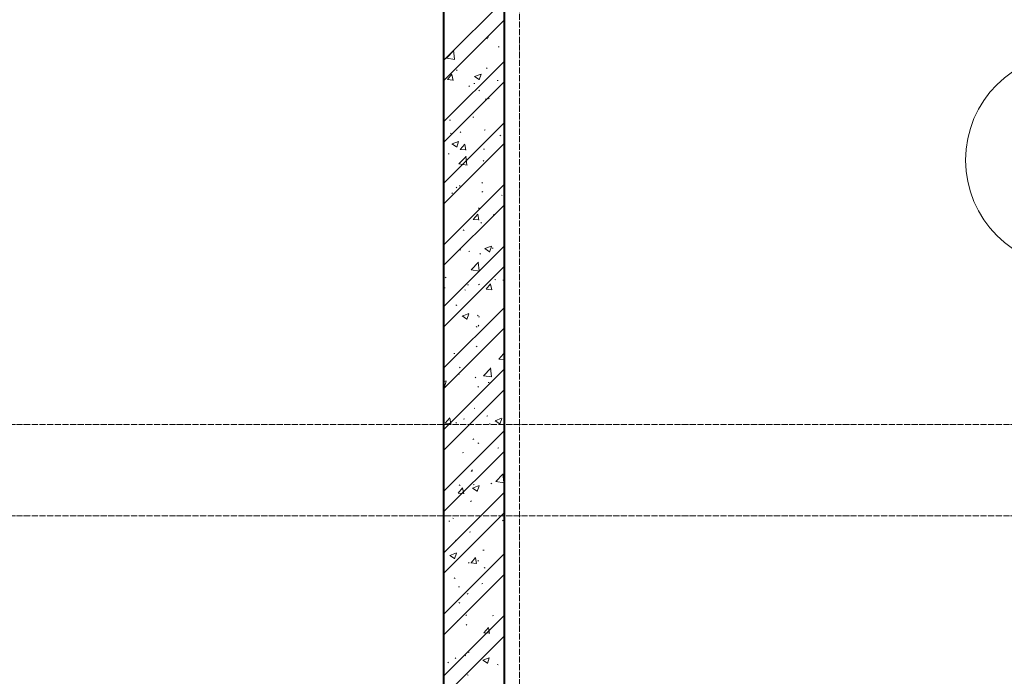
# Model space of a CAD drawing. Header units: millimetres. Extents: x -816133 to 919604, y 87941 to 147341.
# Tile 88 of 256: x -39692 to -36462, y 134348 to 136502. Entities that reach past the tile are written whole.
import ezdxf

# ---------------------------------------------------------------- set-up
doc = ezdxf.new("R2010")
doc.units = ezdxf.units.MM
doc.linetypes.add('ADSK_Линия сетки', pattern=[25, 20, -2.5, 0, -2.5])
doc.linetypes.add('Линия сетки', pattern=[25, 20, -2.5, 0, -2.5])
for name, color, linetype, lineweight in [('A-010-A_ROOM', 7, 'Continuous', 20), ('A-200-M_WALL_INT', 7, 'Continuous', 18), ('A-200-M_WALL_PAT', 7, 'Continuous', 40), ('Z-030-M_GRID', 7, 'Continuous', 9), ('СС-011-ПОЖ-СИГНАЛИЗАЦИЯ', 1, 'Continuous', 30)]:
    doc.layers.add(name, color=color, linetype=linetype, lineweight=lineweight)

# ---------------------------------------------------------------- blocks, each defined once
blk = doc.blocks.new('10эт')
at = {"layer": 'A-010-A_ROOM', "color": 9}
blk.add_circle((324064.6, 134918.7), 350, dxfattribs=at)
at = {"layer": 'A-200-M_WALL_INT', "color": 9, "lineweight": 40}
for p, q in [((322001.7, 136451.1), (322001.7, 129901.1)), ((322201.7, 130651.1), (322201.7, 136451.1))]:
    blk.add_line(p, q, dxfattribs=at)
at = {"layer": 'A-200-M_WALL_PAT', "color": 9, "linetype": 'Continuous', "lineweight": 9}
for p, q in [((322001.7, 135245.9), (322201.7, 135445.9)), ((322001.7, 135178.6), (322201.7, 135378.6)), ((322144.3, 135318.3), (322147.1, 135316.5)), ((322146.7, 135320.9), (322149.4, 135322.9)), ((322011.8, 135253.4), (322035.6, 135278.1)), ((322038.6, 135250.1), (322035.2, 135279)), ((322181.7, 135290.1), (322185, 135290.5)), ((322001.7, 135043.9), (322201.7, 135243.9)), ((322011.8, 135253.5), (322038.9, 135249.3)), ((322044.7, 135215.5), (322047.2, 135213.2)), ((322143, 135219.4), (322145.7, 135221.5)), ((322001.7, 134976.5), (322201.7, 135176.5)), ((322014.8, 135182.9), (322033, 135181.3)), ((322014.9, 135182.9), (322029.6, 135200.4)), ((322033.3, 135180.4), (322029.8, 135199.5)), ((322104.1, 135193.2), (322119.2, 135182.9)), ((322104.2, 135193), (322125.5, 135201.2)), ((322119.5, 135181.9), (322125.7, 135200.3)), ((322178, 135179.9), (322181.3, 135180.4)), ((322084.9, 135162.6), (322087.7, 135160.8)), ((322101.5, 135169.9), (322104.8, 135170.3)), ((322117.8, 135148.6), (322120.2, 135146.3)), ((322139.3, 135118), (322142, 135120)), ((322149.2, 135121.6), (322152, 135119.8)), ((322021.3, 135049.6), (322024.6, 135050.1)), ((322097.8, 135059.7), (322101.1, 135060.2)), ((322001.7, 134841.8), (322201.7, 135041.8)), ((322135.6, 135016.5), (322138.3, 135018.5)), ((322024.3, 135007.6), (322027.1, 135005.8)), ((322056.4, 135011.4), (322058.9, 135009.1)), ((322187, 135000.7), (322189.8, 134998.9)), ((322001.7, 134774.5), (322201.7, 134974.5)), ((322029.9, 134972.1), (322045.1, 134961.9)), ((322030, 134972), (322051.4, 134980.2)), ((322045.3, 134960.9), (322051.5, 134979.3)), ((322057.1, 134953.6), (322075.3, 134952)), ((322057.2, 134953.6), (322071.9, 134971.1)), ((322075.6, 134951.1), (322072.1, 134970.2)), ((322133.1, 134954.7), (322136.4, 134955.1)), ((322017.6, 134939.5), (322021, 134939.9)), ((322052.3, 134906), (322076, 134930.7)), ((322079, 134902.7), (322075.6, 134931.7)), ((322052.2, 134906.1), (322079.3, 134901.9)), ((322131.9, 134915), (322134.6, 134917.1)), ((322001.7, 134639.8), (322201.7, 134839.8)), ((322043.8, 134829.5), (322046.3, 134827.3)), ((322052.9, 134834.5), (322056.2, 134834.9)), ((322127.6, 134845), (322130.4, 134843.2)), ((322029.2, 134810.9), (322032, 134809.1)), ((322128.2, 134813.6), (322130.9, 134815.6)), ((322191.9, 134804.1), (322194.7, 134802.3)), ((322001.7, 134572.4), (322201.7, 134772.4)), ((322116.9, 134762.6), (322119.3, 134760.4)), ((322099.4, 134724.4), (322117.6, 134722.8)), ((322099.5, 134724.3), (322114.2, 134741.8)), ((322117.9, 134721.8), (322114.3, 134740.9)), ((322165, 134739.6), (322168.3, 134740)), ((322124.5, 134712.1), (322127.1, 134714.1)), ((322067, 134690.1), (322069.8, 134688.3)), ((322001.7, 134437.7), (322201.7, 134637.7)), ((322137.7, 134628.4), (322152.8, 134618.2)), ((322137.8, 134628.2), (322159.1, 134636.4)), ((322153.1, 134617.1), (322159.3, 134635.5)), ((322161.3, 134629.4), (322164.6, 134629.9)), ((322055.5, 134625.4), (322058, 134623.2)), ((322084.8, 134619.4), (322088.1, 134619.8)), ((322120.8, 134610.6), (322123.4, 134612.7)), ((322001.7, 134370.3), (322201.7, 134570.3)), ((322092.7, 134558.6), (322116.4, 134583.4)), ((322119.4, 134555.4), (322116.1, 134584.3)), ((322007.6, 134534.3), (322010.4, 134532.5)), ((322092.6, 134558.8), (322119.7, 134554.5)), ((322004.6, 134499.2), (322007.9, 134499.6)), ((322081.1, 134509.2), (322084.5, 134509.7)), ((322117.1, 134509.2), (322119.7, 134511.2)), ((322141.8, 134495.1), (322156.5, 134512.6)), ((322160.2, 134492.6), (322156.6, 134511.7)), ((322170.3, 134527.4), (322173.2, 134525.6)), ((322196.6, 134524.4), (322199.9, 134524.9)), ((322071.9, 134493.4), (322074.7, 134491.6)), ((322141.7, 134495.1), (322159.9, 134493.5)), ((322001.7, 134235.6), (322201.7, 134435.6)), ((322042.9, 134443.6), (322045.4, 134441.3)), ((322063.5, 134407.4), (322078.7, 134397.1)), ((322063.6, 134407.2), (322085, 134415.4)), ((322078.9, 134396.1), (322085.1, 134414.5)), ((322113.4, 134407.7), (322116, 134409.7)), ((322116.4, 134404.2), (322119.7, 134404.6)), ((322001.7, 134389.1), (322004.3, 134389.4)), ((322001.7, 134168.3), (322201.7, 134368.3)), ((322109.7, 134372.5), (322112.5, 134370.7)), ((322116, 134376.7), (322118.4, 134374.4)), ((322109.7, 134306.2), (322112.3, 134308.3)), ((322036.2, 134284), (322039.5, 134284.4)), ((322184.1, 134265.8), (322198.8, 134283.3)), ((322201.7, 134267.3), (322198.9, 134282.4)), ((322054.6, 134239.5), (322057.1, 134237.2)), ((322183.9, 134265.8), (322201.7, 134264.3)), ((322001.7, 134033.6), (322201.7, 134233.6)), ((322050.3, 134216.8), (322053.2, 134215)), ((322106, 134204.8), (322108.6, 134206.8)), ((322133, 134211.4), (322160.1, 134207.2)), ((322133.1, 134211.3), (322156.8, 134236)), ((322159.8, 134208), (322156.5, 134236.9)), ((322001.7, 134190.9), (322010.8, 134194.4)), ((322001.7, 134178), (322004.5, 134176.1)), ((322004.8, 134175.1), (322011, 134193.5)), ((322114.6, 134175.8), (322117.4, 134174)), ((322148.3, 134189.1), (322151.6, 134189.5)), ((322001.7, 133966.2), (322201.7, 134166.2)), ((322102.3, 134103.3), (322104.9, 134105.3)), ((322144.6, 134078.9), (322148, 134079.4)), ((322007.6, 134055.7), (322025.8, 134054.1)), ((322007.8, 134055.7), (322022.5, 134073.2)), ((322026.1, 134053.1), (322022.6, 134072.3)), ((322042, 134057.6), (322044.5, 134055.3)), ((322068.1, 134068.9), (322071.4, 134069.3)), ((322152.4, 134054.9), (322155.2, 134053.1)), ((322171.3, 134063.6), (322186.5, 134053.4)), ((322171.4, 134063.5), (322192.7, 134071.6)), ((322186.7, 134052.4), (322192.9, 134070.8)), ((322001.7, 133831.5), (322201.7, 134031.5)), ((322098.5, 134001.8), (322101.2, 134003.9)), ((322115.1, 133990.7), (322117.5, 133988.4)), ((322001.7, 133764.2), (322201.7, 133964.2)), ((322064.5, 133958.7), (322067.8, 133959.2)), ((322179.9, 133973.9), (322183.2, 133974.4)), ((322093, 133899.2), (322095.9, 133897.4)), ((322094.8, 133900.4), (322097.5, 133902.4)), ((322173.5, 133863.9), (322197.2, 133888.7)), ((322200.2, 133860.6), (322196.9, 133889.6)), ((322053.7, 133853.5), (322056.2, 133851.2)), ((322099.7, 133853.7), (322103, 133854.1)), ((322157.3, 133858.3), (322160.1, 133856.5)), ((322173.4, 133864), (322200.6, 133859.8)), ((322001.7, 133629.5), (322201.7, 133829.5)), ((322049.9, 133826.4), (322068.1, 133824.8)), ((322050.1, 133826.4), (322064.8, 133843.9)), ((322068.4, 133823.9), (322064.9, 133843)), ((322097.1, 133842.6), (322112.3, 133832.4)), ((322097.2, 133842.4), (322118.6, 133850.6)), ((322112.5, 133831.3), (322118.7, 133849.7)), ((322091.1, 133798.9), (322093.8, 133800.9)), ((322001.7, 133562.1), (322201.7, 133762.1)), ((322019.5, 133733.5), (322022.9, 133733.9)), ((322032.4, 133744.3), (322035.2, 133742.5)), ((322195.1, 133737.4), (322197.9, 133735.6)), ((322087.4, 133697.4), (322090.1, 133699.5)), ((322041.1, 133671.6), (322043.6, 133669.4)), ((322001.7, 133427.4), (322201.7, 133627.4)), ((322023.1, 133621.4), (322044.4, 133629.6)), ((322038.4, 133610.3), (322044.6, 133628.7)), ((322131.6, 133638.6), (322134.9, 133639)), ((322023, 133621.6), (322038.1, 133611.3)), ((322083.7, 133596), (322086.4, 133598)), ((322092.2, 133597.1), (322110.4, 133595.5)), ((322092.4, 133597.1), (322107.1, 133614.6)), ((322110.7, 133594.6), (322107.2, 133613.7)), ((322114.2, 133604.7), (322116.6, 133602.5)), ((322135.8, 133581.6), (322138.6, 133579.8)), ((322001.7, 133360.1), (322201.7, 133560.1)), ((322037.3, 133547.6), (322040.1, 133545.8)), ((322128, 133528.5), (322131.3, 133528.9)), ((322200, 133540.7), (322201.7, 133539.6)), ((322051.4, 133518.4), (322054.8, 133518.8)), ((322080, 133494.5), (322082.7, 133496.5)), ((322052.8, 133467.5), (322055.3, 133465.3)), ((322001.7, 133225.4), (322201.7, 133425.4)), ((322047.8, 133408.2), (322051.1, 133408.7)), ((322075.1, 133426.7), (322078, 133424.9)), ((322163.2, 133423.4), (322166.5, 133423.9)), ((322076.3, 133393), (322079, 133395.1)), ((322134.5, 133367.9), (322152.7, 133366.3)), ((322134.7, 133367.8), (322149.4, 133385.4)), ((322153, 133365.3), (322149.5, 133384.4)), ((322001.7, 133158), (322201.7, 133358)), ((322083, 133303.2), (322086.4, 133303.7)), ((322015.8, 133271), (322018.6, 133269.2)), ((322040.2, 133285.7), (322042.7, 133283.4)), ((322072.6, 133291.6), (322075.3, 133293.6)), ((322130.7, 133277.8), (322145.9, 133267.6)), ((322130.9, 133277.7), (322152.2, 133285.8)), ((322146.2, 133266.6), (322152.3, 133285)), ((322178.5, 133264.1), (322181.3, 133262.3)), ((322080, 133230), (322082.9, 133228.2))]:
    blk.add_line(p, q, dxfattribs=at)
at = {"layer": 'Z-030-M_GRID', "color": 9, "linetype": 'Линия сетки'}
blk.add_line((322251.7, 116076.8), (322251.7, 137026.1), dxfattribs=at)
at = {"layer": 'Z-030-M_GRID', "color": 9, "linetype": 'ADSK_Линия сетки'}
for p, q in [((358421.7, 134051.1), (309708.4, 134051.1)), ((358421.7, 133751.1), (308438.4, 133751.1))]:
    blk.add_line(p, q, dxfattribs=at)

msp = doc.modelspace()

# ---------------------------------------------------------------- block references
at = {"layer": 'СС-011-ПОЖ-СИГНАЛИЗАЦИЯ', "color": 9, "lineweight": 30}
msp.add_blockref('10эт', (-360303.7, 1122.9), dxfattribs=at)

doc.saveas('drawing.dxf')
